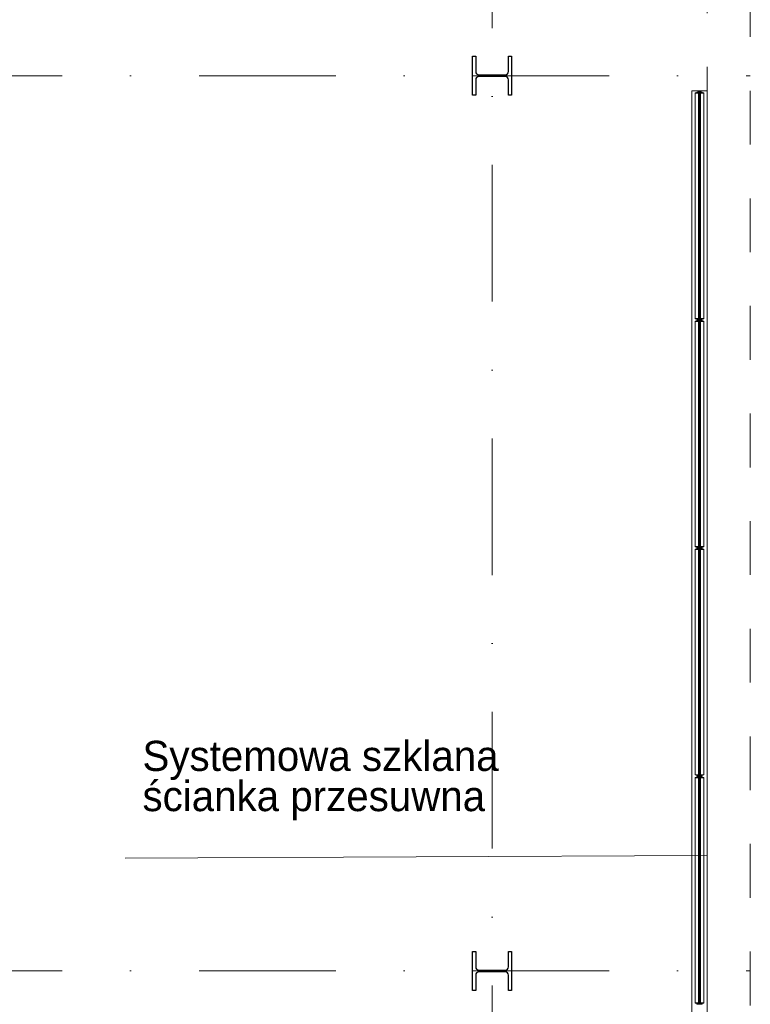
# Model space of a CAD drawing. Header units: metres. Extents: x 10441 to 19716, y -6570 to 1447.
# Tile 40 of 50: x 16816 to 17156, y -5089 to -4631. Entities that reach past the tile are written whole.
import ezdxf
from ezdxf.enums import TextEntityAlignment as Align

# ---------------------------------------------------------------- set-up
doc = ezdxf.new("R2010")
doc.units = ezdxf.units.M
doc.header["$MEASUREMENT"] = 0
for name, pattern in [('8', [0.5, 0.25, -0.25]), ('CONTINOUS', [0]), ('DASHDOT', [25.4, 12.7, -6.35, 0, -6.35])]:
    doc.linetypes.add(name, pattern=pattern)
for name, color, linetype, lineweight in [('#elektryczne', 8, 'Continuous', 20), ('_K_stal', 8, 'Continuous', 25), ('A_B.CIENKIE', 8, 'Continuous', 9), ('A_OPISY', 8, 'Continuous', 18), ('A_OSIE', 8, 'Continuous', 13), ('A_OZACZENIE DRZWI', 8, 'Continuous', 13), ('A_OZNACZENIA OKIEN', 8, 'Continuous', 13), ('A_STOLARKA', 8, 'Continuous', 5)]:
    doc.layers.add(name, color=color, linetype=linetype, lineweight=lineweight)
doc.styles.add('m1_romans', font='romans.shx', dxfattribs={"width": 0.8})
doc.styles.add('opisy okien', font='txt', dxfattribs={"height": 15})

# ---------------------------------------------------------------- blocks, each defined once
blk = doc.blocks.new('podkład')
at = {"layer": '_K_stal', "color": 8}
for points in [[(12861.09, -2403.7), (12862.49, -2403.7), (12862.49, -2421.7), (12861.09, -2421.7), (12861.09, -2414.62, 0.414214), (12859.59, -2413.12), (12847.39, -2413.12, 0.414214), (12845.89, -2414.62), (12845.89, -2421.7), (12844.49, -2421.7), (12844.49, -2403.7), (12845.89, -2403.7), (12845.89, -2410.77, 0.414214), (12847.39, -2412.27), (12859.59, -2412.27, 0.414214), (12861.09, -2410.77)], [(12861.09, -2819.7), (12862.49, -2819.7), (12862.49, -2837.7), (12861.09, -2837.7), (12861.09, -2830.62, 0.414214), (12859.59, -2829.12), (12847.39, -2829.12, 0.414214), (12845.89, -2830.62), (12845.89, -2837.7), (12844.49, -2837.7), (12844.49, -2819.7), (12845.89, -2819.7), (12845.89, -2826.77, 0.414214), (12847.39, -2828.27), (12859.59, -2828.27, 0.414214), (12861.09, -2826.77)]]:
    blk.add_lwpolyline(points, format="xyb", close=True, dxfattribs=at)
at = {"layer": 'A_B.CIENKIE', "color": 8, "linetype": '8', "ltscale": 100}
for p, q in [((12953.49, -3333.65), (12953.49, -2008.7)), ((12973.49, -3344.7), (12973.49, -2008.7))]:
    blk.add_line(p, q, dxfattribs=at)
at = {"layer": 'A_OPISY', "color": 8, "linetype": 'CONTINOUS', "ltscale": 0.1}
blk.add_lwpolyline([(12953.49, -2776.23), (12953.49, -2774.98), (12682.99, -2776.23)], dxfattribs=at)
at = {"layer": 'A_OSIE', "color": 8, "linetype": 'DASHDOT', "ltscale": 5}
for p, q in [((12853.49, -3407.36), (12853.49, -2044.7)), ((11573.49, -2412.72), (12973.49, -2412.72)), ((11573.49, -2828.69), (12973.49, -2828.69))]:
    blk.add_line(p, q, dxfattribs=at)
at = {"layer": 'A_STOLARKA', "color": 8}
for p, q in [((12946.28, -2419.7), (12946.28, -3268.44)), ((12946.28, -2419.7), (12953.48, -2419.7)), ((12949.13, -2420.23), (12948.67, -2420.31)), ((12949.13, -2420.23), (12948.67, -2420.31)), ((12949.13, -2420.44), (12949.13, -2420.24)), ((12949.13, -2420.44), (12949.13, -2420.24)), ((12950.58, -2420.19), (12949.18, -2420.19)), ((12950.58, -2420.19), (12949.18, -2420.19)), ((12951.09, -2420.31), (12950.63, -2420.23)), ((12951.09, -2420.31), (12950.63, -2420.23)), ((12950.63, -2420.44), (12950.63, -2420.24)), ((12950.63, -2420.44), (12950.63, -2420.24)), ((12953.48, -2419.7), (12953.48, -3268.44)), ((12949.08, -2420.44), (12947.88, -2420.74)), ((12949.08, -2420.44), (12947.88, -2420.74)), ((12951.88, -2420.89), (12947.88, -2420.89)), ((12951.88, -2420.89), (12947.88, -2420.89)), ((12947.92, -2525.49), (12947.92, -2420.89)), ((12948.63, -2420.55), (12948.63, -2420.36)), ((12948.63, -2420.55), (12948.63, -2420.36)), ((12948.63, -2420.44), (12949.08, -2420.44)), ((12948.63, -2420.44), (12949.08, -2420.44)), ((12949.13, -2420.44), (12949.08, -2420.44)), ((12950.68, -2420.44), (12949.08, -2420.44)), ((12949.13, -2420.44), (12949.08, -2420.44)), ((12950.68, -2420.44), (12949.08, -2420.44)), ((12949.48, -2420.44), (12949.38, -2420.54)), ((12949.38, -2420.54), (12949.38, -2525.84)), ((12950.28, -2420.44), (12949.48, -2420.44)), ((12949.88, -2525.94), (12949.88, -2420.44)), ((12950.38, -2420.54), (12950.28, -2420.44)), ((12950.38, -2525.84), (12950.38, -2420.54)), ((12950.68, -2420.44), (12950.63, -2420.44)), ((12950.68, -2420.44), (12950.63, -2420.44)), ((12950.68, -2420.44), (12951.13, -2420.44)), ((12951.88, -2420.74), (12950.68, -2420.44)), ((12950.68, -2420.44), (12951.13, -2420.44)), ((12951.88, -2420.74), (12950.68, -2420.44)), ((12951.13, -2420.36), (12951.13, -2420.55)), ((12951.13, -2420.36), (12951.13, -2420.55)), ((12951.85, -2420.89), (12951.85, -2525.49)), ((12951.88, -2525.49), (12947.88, -2525.49)), ((12949.08, -2525.94), (12947.88, -2525.64)), ((12949.08, -2526.44), (12947.88, -2526.74)), ((12951.88, -2526.89), (12947.88, -2526.89)), ((12947.92, -2631.49), (12947.92, -2526.89)), ((12948.63, -2525.83), (12948.63, -2526.01)), ((12948.63, -2525.94), (12949.08, -2525.94)), ((12948.63, -2526.55), (12948.63, -2526.36)), ((12948.63, -2526.44), (12949.08, -2526.44)), ((12949.13, -2526.14), (12948.67, -2526.06)), ((12949.13, -2526.23), (12948.67, -2526.31)), ((12949.13, -2525.94), (12949.08, -2525.94)), ((12950.68, -2525.94), (12949.08, -2525.94)), ((12949.13, -2526.44), (12949.08, -2526.44)), ((12950.68, -2526.44), (12949.08, -2526.44)), ((12949.13, -2525.94), (12949.13, -2526.14)), ((12949.13, -2526.44), (12949.13, -2526.24)), ((12950.58, -2526.19), (12949.18, -2526.19)), ((12950.58, -2526.19), (12949.18, -2526.19)), ((12949.38, -2525.84), (12949.48, -2525.94)), ((12949.48, -2526.44), (12949.38, -2526.54)), ((12949.38, -2526.54), (12949.38, -2631.84)), ((12949.48, -2525.94), (12950.28, -2525.94)), ((12950.28, -2526.44), (12949.48, -2526.44)), ((12949.88, -2631.94), (12949.88, -2526.44)), ((12950.28, -2525.94), (12950.38, -2525.84)), ((12950.38, -2526.54), (12950.28, -2526.44)), ((12950.38, -2631.84), (12950.38, -2526.54)), ((12950.68, -2525.94), (12950.63, -2525.94)), ((12950.63, -2525.94), (12950.63, -2526.14)), ((12951.09, -2526.06), (12950.63, -2526.14)), ((12951.09, -2526.31), (12950.63, -2526.23)), ((12950.63, -2526.44), (12950.63, -2526.24)), ((12950.68, -2526.44), (12950.63, -2526.44)), ((12951.88, -2525.64), (12950.68, -2525.94)), ((12950.68, -2525.94), (12951.13, -2525.94)), ((12950.68, -2526.44), (12951.13, -2526.44)), ((12951.88, -2526.74), (12950.68, -2526.44)), ((12951.13, -2526.01), (12951.13, -2525.83)), ((12951.13, -2526.36), (12951.13, -2526.55)), ((12951.85, -2526.89), (12951.85, -2631.49)), ((12951.88, -2631.49), (12947.88, -2631.49)), ((12949.08, -2631.94), (12947.88, -2631.64)), ((12949.08, -2632.44), (12947.88, -2632.74)), ((12951.88, -2632.89), (12947.88, -2632.89)), ((12947.92, -2737.49), (12947.92, -2632.89)), ((12948.63, -2631.83), (12948.63, -2632.01)), ((12948.63, -2631.94), (12949.08, -2631.94)), ((12948.63, -2632.55), (12948.63, -2632.36)), ((12948.63, -2632.44), (12949.08, -2632.44)), ((12949.13, -2632.14), (12948.67, -2632.06)), ((12949.13, -2632.23), (12948.67, -2632.31)), ((12949.13, -2631.94), (12949.08, -2631.94)), ((12950.68, -2631.94), (12949.08, -2631.94)), ((12949.13, -2632.44), (12949.08, -2632.44)), ((12950.68, -2632.44), (12949.08, -2632.44)), ((12949.13, -2631.94), (12949.13, -2632.14)), ((12949.13, -2632.44), (12949.13, -2632.24)), ((12950.58, -2632.19), (12949.18, -2632.19)), ((12950.58, -2632.19), (12949.18, -2632.19)), ((12949.38, -2631.84), (12949.48, -2631.94)), ((12949.48, -2632.44), (12949.38, -2632.54)), ((12949.38, -2632.54), (12949.38, -2737.84)), ((12949.48, -2631.94), (12950.28, -2631.94)), ((12950.28, -2632.44), (12949.48, -2632.44)), ((12949.88, -2737.94), (12949.88, -2632.44)), ((12950.28, -2631.94), (12950.38, -2631.84)), ((12950.38, -2632.54), (12950.28, -2632.44)), ((12950.38, -2737.84), (12950.38, -2632.54)), ((12950.68, -2631.94), (12950.63, -2631.94)), ((12950.63, -2631.94), (12950.63, -2632.14)), ((12951.09, -2632.06), (12950.63, -2632.14)), ((12951.09, -2632.31), (12950.63, -2632.23)), ((12950.63, -2632.44), (12950.63, -2632.24)), ((12950.68, -2632.44), (12950.63, -2632.44)), ((12951.88, -2631.64), (12950.68, -2631.94)), ((12950.68, -2631.94), (12951.13, -2631.94)), ((12950.68, -2632.44), (12951.13, -2632.44)), ((12951.88, -2632.74), (12950.68, -2632.44)), ((12951.13, -2632.01), (12951.13, -2631.83)), ((12951.13, -2632.36), (12951.13, -2632.55)), ((12951.85, -2632.89), (12951.85, -2737.49)), ((12951.88, -2737.49), (12947.88, -2737.49)), ((12949.08, -2737.94), (12947.88, -2737.64)), ((12949.08, -2738.44), (12947.88, -2738.74)), ((12951.88, -2738.89), (12947.88, -2738.89)), ((12947.92, -2843.49), (12947.92, -2738.89)), ((12948.63, -2737.83), (12948.63, -2738.01)), ((12948.63, -2737.94), (12949.08, -2737.94)), ((12948.63, -2738.55), (12948.63, -2738.36)), ((12948.63, -2738.44), (12949.08, -2738.44)), ((12949.13, -2738.15), (12948.67, -2738.06)), ((12949.13, -2738.23), (12948.67, -2738.32)), ((12949.13, -2737.94), (12949.08, -2737.94)), ((12950.68, -2737.94), (12949.08, -2737.94)), ((12949.13, -2738.44), (12949.08, -2738.44)), ((12950.68, -2738.44), (12949.08, -2738.44)), ((12949.13, -2737.94), (12949.13, -2738.14)), ((12949.13, -2738.44), (12949.13, -2738.24)), ((12950.58, -2738.19), (12949.18, -2738.19)), ((12950.58, -2738.19), (12949.18, -2738.19)), ((12949.38, -2737.84), (12949.48, -2737.94)), ((12949.48, -2738.44), (12949.38, -2738.54)), ((12949.38, -2738.54), (12949.38, -2843.84)), ((12949.48, -2737.94), (12950.28, -2737.94)), ((12950.28, -2738.44), (12949.48, -2738.44)), ((12949.88, -2843.94), (12949.88, -2738.44)), ((12950.28, -2737.94), (12950.38, -2737.84)), ((12950.38, -2738.54), (12950.28, -2738.44)), ((12950.38, -2843.84), (12950.38, -2738.54)), ((12950.68, -2737.94), (12950.63, -2737.94)), ((12950.63, -2737.94), (12950.63, -2738.14)), ((12951.09, -2738.06), (12950.63, -2738.14)), ((12951.09, -2738.32), (12950.63, -2738.23)), ((12950.63, -2738.44), (12950.63, -2738.24)), ((12950.68, -2738.44), (12950.63, -2738.44)), ((12951.88, -2737.64), (12950.68, -2737.94)), ((12950.68, -2737.94), (12951.13, -2737.94)), ((12950.68, -2738.44), (12951.13, -2738.44)), ((12951.88, -2738.74), (12950.68, -2738.44)), ((12951.13, -2738.01), (12951.13, -2737.83)), ((12951.13, -2738.36), (12951.13, -2738.55)), ((12951.85, -2738.89), (12951.85, -2843.49)), ((12951.88, -2843.49), (12947.88, -2843.49)), ((12949.08, -2843.94), (12947.88, -2843.64)), ((12948.63, -2843.83), (12948.63, -2844.01)), ((12948.63, -2843.94), (12949.08, -2843.94)), ((12949.13, -2844.15), (12948.67, -2844.06)), ((12949.13, -2843.94), (12949.08, -2843.94)), ((12950.68, -2843.94), (12949.08, -2843.94)), ((12949.13, -2843.94), (12949.13, -2844.14)), ((12950.58, -2844.19), (12949.18, -2844.19)), ((12950.58, -2844.19), (12949.18, -2844.19)), ((12949.38, -2843.84), (12949.48, -2843.94)), ((12949.48, -2843.94), (12950.28, -2843.94)), ((12950.28, -2843.94), (12950.38, -2843.84)), ((12950.68, -2843.94), (12950.63, -2843.94)), ((12950.63, -2843.94), (12950.63, -2844.14)), ((12951.09, -2844.06), (12950.63, -2844.14)), ((12951.88, -2843.64), (12950.68, -2843.94)), ((12950.68, -2843.94), (12951.13, -2843.94)), ((12951.13, -2844.01), (12951.13, -2843.83))]:
    blk.add_line(p, q, dxfattribs=at)
at = {"layer": 'A_STOLARKA', "color": 8, "ltscale": 0.1}
for p, q in [((12947.88, -2420.89), (12947.88, -2420.74)), ((12947.88, -2420.89), (12947.88, -2420.74)), ((12951.88, -2420.89), (12951.88, -2420.74)), ((12951.88, -2420.89), (12951.88, -2420.74)), ((12947.88, -2525.49), (12947.88, -2525.64)), ((12947.88, -2526.89), (12947.88, -2526.74)), ((12951.88, -2525.49), (12951.88, -2525.64)), ((12951.88, -2526.89), (12951.88, -2526.74)), ((12947.88, -2631.49), (12947.88, -2631.64)), ((12947.88, -2632.89), (12947.88, -2632.74)), ((12951.88, -2631.49), (12951.88, -2631.64)), ((12951.88, -2632.89), (12951.88, -2632.74)), ((12947.88, -2737.49), (12947.88, -2737.64)), ((12947.88, -2738.89), (12947.88, -2738.74)), ((12951.88, -2737.49), (12951.88, -2737.64)), ((12951.88, -2738.89), (12951.88, -2738.74)), ((12947.88, -2843.49), (12947.88, -2843.64)), ((12951.88, -2843.49), (12951.88, -2843.64))]:
    blk.add_line(p, q, dxfattribs=at)
at = {"layer": 'A_STOLARKA', "color": 8}
for centre in [(12949.88, -2426.94), (12949.88, -2426.94), (12949.88, -2519.44), (12949.88, -2519.44), (12949.88, -2532.94), (12949.88, -2625.44), (12949.88, -2625.44), (12949.88, -2638.94), (12949.88, -2731.44), (12949.88, -2731.44), (12949.88, -2744.94), (12949.88, -2837.44)]:
    blk.add_circle(centre, 0.5, dxfattribs=at)
for centre, start, end in [((12949.18, -2420.24), 90, 180), ((12949.18, -2420.24), 90, 180), ((12950.58, -2420.24), 0, 90), ((12950.58, -2420.24), 0, 90), ((12948.68, -2420.36), 100, 180), ((12948.68, -2420.36), 100, 180), ((12951.08, -2420.36), 0, 80), ((12951.08, -2420.36), 0, 80), ((12948.68, -2526.01), 180, 260), ((12948.68, -2526.36), 100, 180), ((12949.18, -2526.14), 180, 270), ((12949.18, -2526.24), 90, 180), ((12950.58, -2526.14), 270, 0), ((12950.58, -2526.24), 0, 90), ((12951.08, -2526.01), 280, 0), ((12951.08, -2526.36), 0, 80), ((12948.68, -2632.01), 180, 260), ((12948.68, -2632.36), 100, 180), ((12949.18, -2632.14), 180, 270), ((12949.18, -2632.24), 90, 180), ((12950.58, -2632.14), 270, 0), ((12950.58, -2632.24), 0, 90), ((12951.08, -2632.01), 280, 0), ((12951.08, -2632.36), 0, 80), ((12948.68, -2738.01), 180, 260), ((12948.68, -2738.36), 100, 180), ((12949.18, -2738.14), 180, 270), ((12949.18, -2738.24), 90, 180), ((12950.58, -2738.14), 270, 0), ((12950.58, -2738.24), 0, 90), ((12951.08, -2738.01), 280, 0), ((12951.08, -2738.36), 0, 80), ((12948.68, -2844.01), 180, 260), ((12949.18, -2844.14), 180, 270), ((12950.58, -2844.14), 270, 0), ((12951.08, -2844.01), 280, 0)]:
    blk.add_arc(centre, 0.05, start, end, dxfattribs=at)
at = {"layer": 'A_OPISY', "color": 8, "linetype": 'Continuous', "lineweight": 18, "style": 'opisy okien'}
for s, p in [('Systemowa szklana', (12691.08, -2735.76)), ('ścianka przesuwna', (12691.08, -2754.43))]:
    blk.add_text(s, height=14, dxfattribs=at).set_placement(p)
at = {"layer": 'A_OZACZENIE DRZWI', "color": 8, "ltscale": 0.1, "style": 'm1_romans', "width": 0.8}
for rotation, p in [(98.4861, (12735.07, -773.13)), (360, (12573.8, -1012.7)), (90, (11565.29, -1150.14)), (90, (11872.29, -1150.14)), (90, (12230.03, -1245.64)), (90, (12385.87, -1249.44)), (90, (11565.29, -1370.89)), (90, (11872.29, -1370.89)), (90, (12230.03, -1370.89)), (90, (12389.3, -1370.89)), (90, (11748.79, -1556.15)), (90, (11986.6, -1556.15)), (90, (12389.3, -1556.15)), (360, (12235.05, -1664.2)), (360, (12235.05, -1880.2)), (90, (11745.78, -2001.94))]:
    blk.add_attdef('SZEROKOSC', text='', height=10, rotation=rotation, dxfattribs=at).set_placement(p, align=Align.BOTTOM_CENTER)
for rotation, p in [(98.4861, (12738.56, -773.47)), (360, (12572.95, -1016.09)), (90, (11568.68, -1150.99)), (90, (11875.68, -1150.99)), (90, (12233.42, -1246.49)), (90, (12389.27, -1250.29)), (90, (11568.68, -1371.74)), (90, (11875.68, -1371.74)), (90, (12233.42, -1371.74)), (90, (12392.69, -1371.74)), (90, (11752.19, -1557)), (90, (11990, -1557)), (90, (12392.69, -1557)), (360, (12234.2, -1667.59)), (360, (12234.2, -1883.59)), (90, (11749.18, -2002.79))]:
    blk.add_attdef('WYSOKOSC', text='', height=10, rotation=rotation, dxfattribs=at).set_placement(p, align=Align.TOP_CENTER)
at = {"layer": 'A_OZNACZENIA OKIEN', "color": 8, "ltscale": 0.1, "style": 'm1_romans', "width": 0.8}
for rotation, p in [(278.8676, (13373.71, -593.04)), (278.8676, (12983.87, -650.74)), (278.8676, (12445.73, -730.4)), (278.8676, (12224.15, -763.19)), (0, (14017.48, -900.03)), (278.8676, (11021.54, -941.2)), (278.8676, (10640.69, -997.57)), (0, (14017.48, -1574.7)), (90, (10819.6, -2080.7)), (90, (11204.6, -2080.7)), (90, (11970.6, -2080.7)), (90, (13175.8, -2080.7)), (90, (13539.8, -2080.7))]:
    blk.add_attdef('SZEROKOSC', text='', height=10, rotation=rotation, dxfattribs=at).set_placement(p, align=Align.BOTTOM_CENTER)
for rotation, p in [(278.8676, (13403.28, -587.56)), (278.8676, (13013.44, -645.27)), (278.8676, (12475.3, -724.92)), (278.8676, (12253.72, -757.72)), (0, (14011.09, -903.42)), (278.8676, (11051.11, -935.72)), (278.8676, (10670.26, -992.09)), (0, (14011.09, -1578.09)), (90, (10823, -2081.55)), (90, (11208, -2081.55)), (90, (11974, -2081.55)), (90, (13179.19, -2081.55)), (90, (13543.19, -2081.55))]:
    blk.add_attdef('WYSOKOSC', text='', height=10, rotation=rotation, dxfattribs=at).set_placement(p, align=Align.TOP_CENTER)

msp = doc.modelspace()

# ---------------------------------------------------------------- block references
at = {"layer": '#elektryczne', "color": 8, "linetype": 'Continuous', "lineweight": 18}
msp.add_blockref('podkład', (4182.37, -2244.78), dxfattribs=at)

doc.saveas('drawing.dxf')
